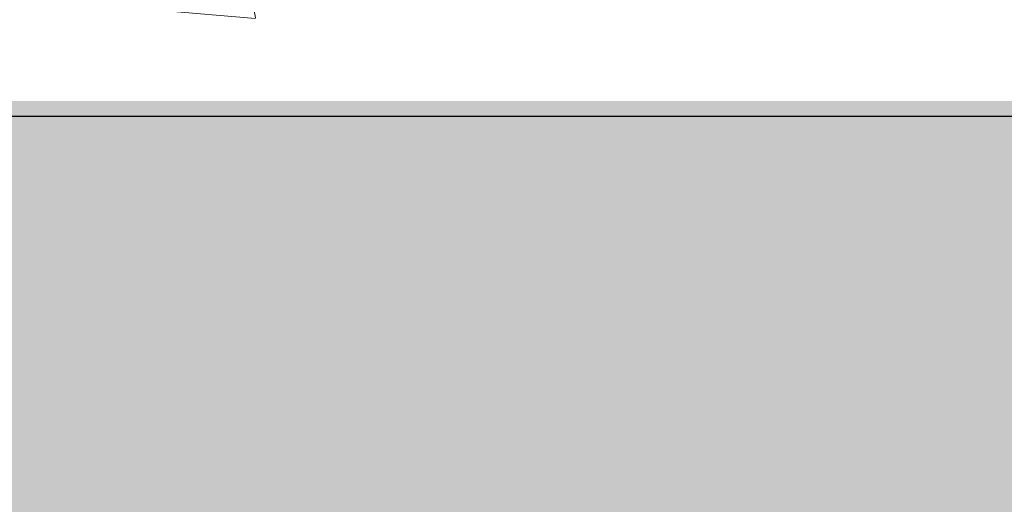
# Model space of a CAD drawing. Header units: millimetres. Extents: x 786 to 42540, y -7760 to 3796.
# Tile 118 of 256: x 21417 to 21671, y -5850 to -5725. Entities that reach past the tile are written whole.
import ezdxf

# ---------------------------------------------------------------- set-up
doc = ezdxf.new("R2010")
doc.units = ezdxf.units.MM
doc.layers.add('A-FLOR', color=7, linetype='Continuous', lineweight=13)
doc.layers.add('A-FLOR-PATT', color=7, linetype='Continuous', lineweight=25)

msp = doc.modelspace()

# ---------------------------------------------------------------- hatches: boundary and pattern name
at = {"layer": 'A-FLOR-PATT', "lineweight": 5}
h = msp.add_hatch(dxfattribs=at)
h.set_pattern_fill('FP_10', color=256, style=0, pattern_type=2)
h.set_pattern_definition([(50, (48694.2, -5700), (291.4942, -25.5022), [30.48, -335.28]), (355, (48694.2, -5700), (-56.389, 305.691), [24.384, -268.224]), (100.451, (48718.5, -5702.12), (235.108, 280.1865), [25.904, -284.944]), (46.184, (48694.2, -5618.72), (433.727, -67.2684), [45.72, -502.92]), (96.636, (48730.35, -5624.33), (379.844, 395.8845), [38.856, -427.416]), (351.184, (48694.2, -5618.7), (379.848, 395.881), [36.576, -402.336]), (21, (48734.85, -5639.04), (242.5828, -163.624), [30.48, -335.28]), (326, (48734.85, -5639.04), (98.883, 294.701), [24.384, -268.224]), (71.451, (48755.06, -5652.68), (341.4672, 131.074), [25.904, -284.944]), (37.5, (48694.21, -5700), (4.9419, 135.28833), [13.411, -251.562, 13.411, -258.877, -269.24]), (37.5, (48694.21, -5700), (4.9419, 135.28833), [-537.261, 13.411, -255.829]), (7.5, (48694.21, -5700), (106.9117, 160.2891), [13.411, -141.834, 13.411, -245.466, -102.616]), (7.5, (48694.21, -5700), (106.9117, 160.2891), [-414.122, 13.411, -89.205]), (327.5, (48603.58, -5700), (216.9455, -9.16625), [13.411, -88.189, 13.411, -303.581, -420.624]), (327.5, (48603.58, -5700), (216.9455, -9.16625), [-418.592, 13.411, -407.213]), (317.5, (48562.94, -5700), (237.0069, 40.6827), [13.411, -118.669, 13.411, -197.104, -298.704]), (317.5, (48562.94, -5700), (237.0069, 40.6827), [-342.595, 13.411, -285.293])])
h.paths.add_polyline_path([(22284.27, -5746), (22284.27, -5618.45), (21296.37, -5627.59), (20634.81, -5627.59), (20634.81, -5746), (21808.48, -5746)])
at = {"layer": 'A-FLOR-PATT', "lineweight": 5, "true_color": 0x515151}
msp.add_hatch(color=251, dxfattribs=at).paths.add_polyline_path([(21808.48, -5750), (22284.27, -5750), (22284.27, -5746), (20634.81, -5746), (20634.81, -5750), (21086.89, -5750)])
at = {"layer": 'A-FLOR-PATT', "lineweight": 5}
h = msp.add_hatch(dxfattribs=at)
h.set_pattern_fill('FP_8', color=256, style=0, pattern_type=2)
h.set_pattern_definition([(45, (48694.21, -5700), (-114.04925, 114.04925), []), (45, (48808.26, -5700), (-114.04925, 114.04925), [201.613, -40.323, 3.353, -36.97])])
h.paths.add_polyline_path([(20634.81, -6000), (37190.27, -6000), (37190.27, -5750), (20634.81, -5750)])

# ---------------------------------------------------------------- linework, layer by layer
at = {"layer": 'A-FLOR', "lineweight": 25}
msp.add_line((37190.27, -5750), (20634.81, -5750), dxfattribs=at)

doc.saveas('drawing.dxf')
